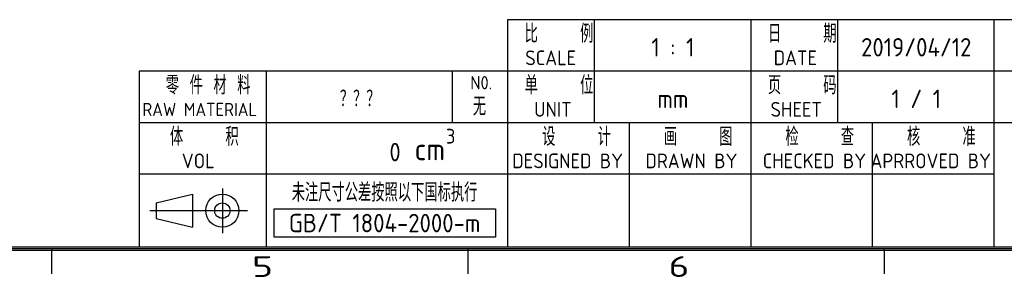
# Model space of a CAD drawing. Extents: x 23 to 2200, y 26 to 490.
# Tile 47 of 55: x 1864 to 2071, y 27 to 82. Entities that reach past the tile are written whole.
import ezdxf
from ezdxf.enums import TextEntityAlignment as Align

# ---------------------------------------------------------------- set-up
doc = ezdxf.new("R2010")
doc.units = 0
doc.header["$LTSCALE"] = 23.1
doc.header["$MEASUREMENT"] = 0
doc.layers.get('0').update_dxf_attribs({"linetype": 'CONTINUOUS', "lineweight": 25})
doc.layers.add('outline', color=7, linetype='CONTINUOUS', lineweight=25)
doc.styles.get("Standard").update_dxf_attribs({"font": 'isocp3.shx', "bigfont": 'gbcbig.shx'})

# ---------------------------------------------------------------- blocks, each defined once
blk = doc.blocks.new('A3')
at = {"color": 7}
for p, q in [((422.34, 35.61), (292.34, 35.61)), ((292.34, 35.61), (292.34, 4.69)), ((304.14, 21.61), (304.14, 35.61)), ((325.34, 35.61), (325.34, 4.69)), ((337.14, 21.61), (337.14, 35.61)), ((358.34, 35.61), (358.34, 4.69)), ((422.34, 28.61), (242.38, 28.61)), ((242.38, 28.61), (242.38, 4.69)), ((259.62, 4.69), (259.62, 28.61)), ((422.34, 21.61), (242.38, 21.61)), ((308.84, 21.61), (308.84, 4.69)), ((341.84, 21.61), (341.84, 4.69)), ((358.34, 14.61), (242.38, 14.61)), ((422.79, 4.24), (4.24, 4.24)), ((422.57, 4.47), (4.47, 4.47)), ((422.34, 4.69), (4.69, 4.69)), ((230.47, 4.47), (230.47, 1.08)), ((286.97, 4.47), (286.97, 1.08)), ((343.47, 4.47), (343.47, 1.08))]:
    blk.add_line(p, q, dxfattribs=at)
at = {"layer": 'outline'}
for p, q in [((284.85, 28.61), (284.85, 21.61)), ((253.65, 12.66), (253.65, 6.62)), ((244.69, 10.71), (249.58, 11.92)), ((244.69, 10.71), (244.69, 8.62)), ((249.58, 11.92), (249.58, 7.41)), ((243.79, 9.67), (257.05, 9.67)), ((244.69, 8.62), (249.58, 7.41))]:
    blk.add_line(p, q, dxfattribs=at)
blk.add_lwpolyline([(260.7, 9.92), (290.71, 9.92), (290.71, 6.06), (260.7, 6.06)], close=True, dxfattribs=at)
for radius in [2.25, 1.04]:
    blk.add_circle((253.65, 9.67), radius, dxfattribs=at)
at = {"color": 7}
for s, width, p, p2 in [('5', 1.690842, (257.69, 0.66), (260.52, 0.66)), ('6', 1.667761, (314.19, 0.66), (317.02, 0.66))]:
    blk.add_text(s, height=2.82, dxfattribs=dict(at, width=width)).set_placement(p, p2, align=Align.FIT)
at = {"layer": 'outline'}
for s, height, p in [('比    例', 2.5, (294.67, 32.47)), ('日    期', 2.5, (327.67, 32.47)), ('SCALE', 2, (294.75, 29.43)), ('DATE', 2, (328.46, 29.43)), ('零 件 材 料', 2.5, (245.98, 25.47)), ('单    位', 2.5, (294.67, 25.47)), ('页    码', 2.5, (327.67, 25.47)), ('N0.', 1.8, (287.29, 26.15)), ('RAW MATERIAL', 1.8, (242.8, 22.51)), ('UNIT', 2, (295.95, 22.43)), ('SHEET', 2, (328.03, 22.43)), ('体    积', 2.5, (246.54, 18.47)), ('3', 2, (284, 18.78)), ('设    计', 2.5, (297.05, 18.47)), ('画    图', 2.5, (313.55, 18.47)), ('检    查', 2.5, (330.05, 18.47)), ('核    准', 2.5, (346.55, 18.47)), ('cm', 3, (279.74, 16.51)), ('VOL', 2, (248.15, 15.43)), ('DESIGNED BY', 2, (292.99, 15.43)), ('DRAWN BY', 2, (311.06, 15.43)), ('CHECKED BY', 2, (326.97, 15.43)), ('APRROVED BY ', 2, (341.59, 15.43)), ('未注尺寸公差按照以下国标执行', 2.5, (263.06, 10.9))]:
    blk.add_text(s, height=height, dxfattribs=at).set_placement(p)
for tag, p in [('XXXE', (314.78, 30.61)), ('XXXC', (347.81, 30.61)), ('XXXA', (398.56, 30.61)), ('XXXG', (272.29, 23.61)), ('XXXF', (314.78, 23.61)), ('XXXD', (347.81, 23.61)), ('XXXB', (398.56, 23.61)), ('XXXK', (288.54, 22.59)), ('XXXM', (275.67, 6.73))]:
    blk.add_attdef(tag, text='', height=2.5, dxfattribs=at).set_placement(p, align=Align.CENTER)
blk.add_attdef('XXXJ', text='', height=2.5, dxfattribs=at).set_placement((277.85, 17.63), align=Align.MIDDLE_RIGHT)

msp = doc.modelspace()

# ---------------------------------------------------------------- block references
at = {"layer": 'outline'}
ref = msp.add_blockref('A3', (1513.8, 26.55), dxfattribs=dict(at, xscale=1.548034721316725, yscale=1.548034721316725, zscale=1.548034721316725))
ref.add_attrib('XXXM', 'GB/T 1804-2000-m', dxfattribs={"height": 3.8701}).set_placement((1940.54, 36.97), align=Align.CENTER)
ref.add_attrib('XXXJ', '0', dxfattribs={"height": 3.87}).set_placement((1943.92, 53.84), align=Align.MIDDLE_RIGHT)
ref.add_attrib('XXXG', '？？？', dxfattribs={"height": 3.87}).set_placement((1935.32, 63.1), align=Align.CENTER)
ref.add_attrib('XXXK', '无', dxfattribs={"height": 3.87}).set_placement((1960.47, 61.52), align=Align.CENTER)
ref.add_attrib('XXXF', 'mm', dxfattribs={"height": 3.87}).set_placement((2001.09, 63.1), align=Align.CENTER)
ref.add_attrib('XXXD', '1 / 1', dxfattribs={"height": 3.87}).set_placement((2052.21, 63.1), align=Align.CENTER)
ref.add_attrib('XXXE', '1 : 1', dxfattribs={"height": 3.87}).set_placement((2001.09, 73.94), align=Align.CENTER)
ref.add_attrib('XXXC', '2019/04/12', dxfattribs={"height": 3.87}).set_placement((2052.21, 73.94), align=Align.CENTER)

doc.saveas('drawing.dxf')
